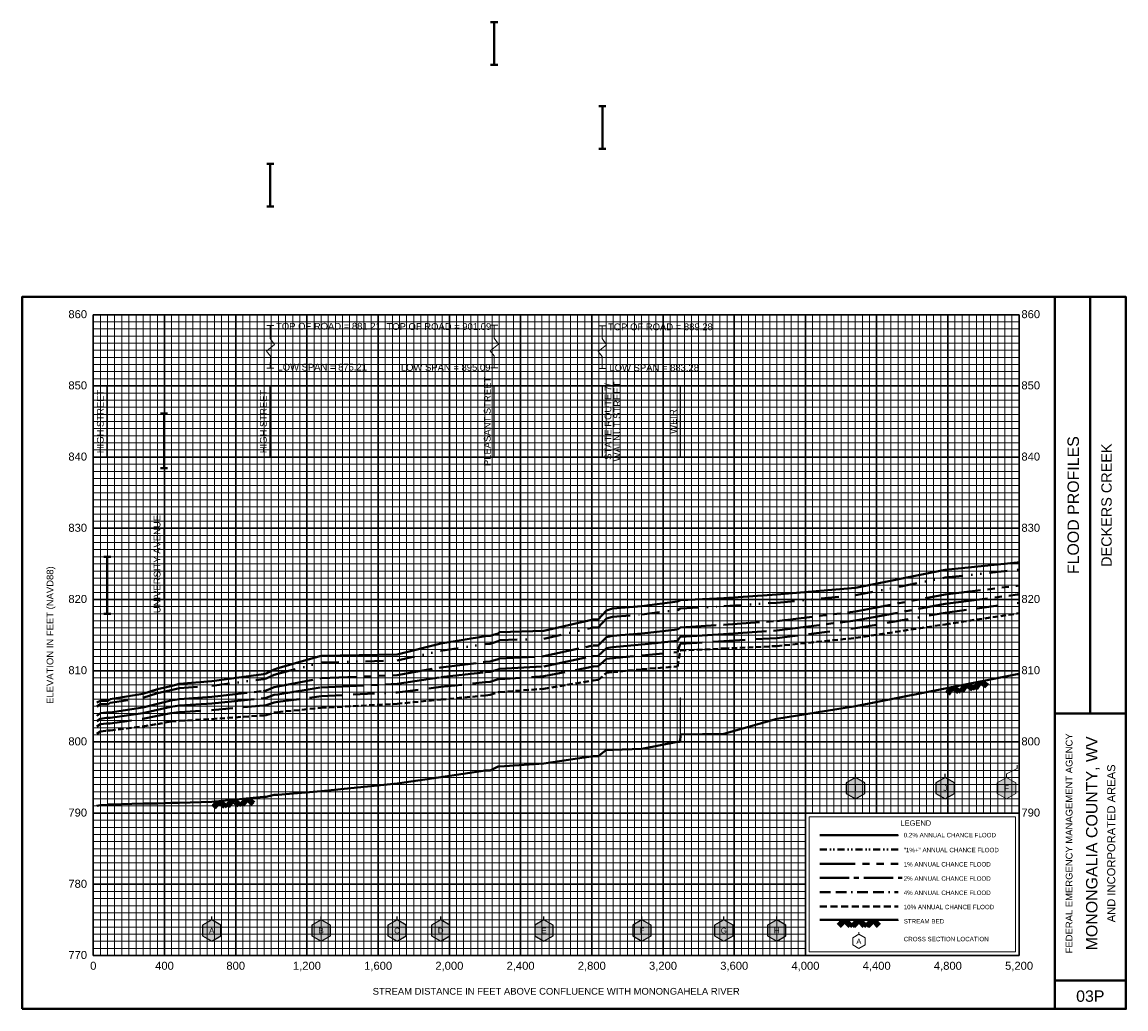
# Model space of a CAD drawing. Extents: x -400 to 37800, y -200 to 12400.
# Tile 1 of 7: x -400 to 5800, y -200 to 5344. Entities that reach past the tile are written whole.
import ezdxf
from ezdxf.enums import TextEntityAlignment as Align

# ---------------------------------------------------------------- set-up
doc = ezdxf.new("R2010")
doc.units = 0
doc.header["$LTSCALE"] = 400
for name, pattern in [('BORDERX2', [3.5, 1, -0.5, 1, -0.5, 0, -0.5]), ('CENTER2', [1.125, 0.75, -0.125, 0.125, -0.125]), ('DIVIDE', [1.25, 0.5, -0.25, 0, -0.25, 0, -0.25]), ('HIDDEN', [0.375, 0.25, -0.125]), ('PHANTOM2', [1.25, 0.625, -0.125, 0.125, -0.125, 0.125, -0.125])]:
    doc.linetypes.add(name, pattern=pattern)
for name, color, linetype, lineweight in [('BORDERLINE', 7, 'Continuous', 40), ('BRIDGE', 7, 'Continuous', 40), ('GRID_MAJOR', 7, 'Continuous', 30), ('GRID_MINOR', 7, 'Continuous', 5), ('GRIDS', 7, 'Continuous', 20), ('INLINEWEIR', 7, 'Continuous', 20), ('LEGEND_BOX', 7, 'Continuous', 20), ('LEGEND_XSEC', 7, 'Continuous', 20), ('ROCK', 5, 'Continuous', 40), ('STREAM', 5, 'Continuous', 40), ('TEXT', 7, 'Continuous', 25), ('WS10', 6, 'HIDDEN', 40), ('WS100', 2, 'PHANTOM2', 40), ('WS1PLUS', 1, 'DIVIDE', 40), ('WS25', 14, 'BORDERX2', 40), ('WS50', 143, 'CENTER2', 40), ('WS500', 4, 'Continuous', 40), ('XSEC', 7, 'Continuous', 25), ('XSEC_LEFT', 7, 'Continuous', 20), ('XSECTEXTLINE', 7, 'Continuous', 25)]:
    doc.layers.add(name, color=color, linetype=linetype, lineweight=lineweight)
doc.styles.get("Standard").update_dxf_attribs({"font": 'Arial', "height": 40})

# ---------------------------------------------------------------- blocks, each defined once
blk = doc.blocks.new('BORDER')
at = {"layer": 'BORDERLINE', "transparency": 33554687}
blk.add_line((14, 3.4), (14, 9.25), dxfattribs=at)
blk.add_lwpolyline([(-1, -0.75), (14.5, -0.75), (14.5, 9.25), (-1, 9.25), (-1, -0.75)], close=True, dxfattribs=at)
for points in [[(13.5, -0.75), (13.5, 9.25)], [(13.5, 3.4), (14.5, 3.4)], [(13.5, -0.35), (14.5, -0.35)]]:
    blk.add_lwpolyline(points, dxfattribs=at)
at = {"layer": 'GRID_MAJOR', "linetype": 'Continuous', "transparency": 33554687}
for p, q in [((11, 2), (11, 9)), ((12, 2), (12, 9))]:
    blk.add_line(p, q, dxfattribs=at)
at = {"layer": 'GRID_MAJOR', "transparency": 33554687}
blk.add_line((0, 1), (10, 1), dxfattribs=at)
for points in [[(0, 0), (0, 9)], [(0, 9), (13, 9)], [(1, 0), (1, 9)], [(2, 0), (2, 9)], [(3, 0), (3, 9)], [(4, 0), (4, 9)], [(5, 0), (5, 9)], [(6, 0), (6, 9)], [(7, 0), (7, 9)], [(8, 0), (8, 9)], [(9, 0), (9, 9)], [(10, 0), (10, 9)], [(13, 0), (13, 9)], [(0, 7), (13, 7)], [(0, 6), (13, 6)], [(0, 5), (13, 5)], [(0, 4), (13, 4)], [(0, 3), (13, 3)], [(0, 2), (13, 2)], [(0, 0), (13, 0)]]:
    blk.add_lwpolyline(points, dxfattribs=at)
at = {"layer": 'GRID_MAJOR', "linetype": 'Continuous', "transparency": 33554687}
blk.add_lwpolyline([(0, 8), (13, 8)], dxfattribs=at)
at = {"layer": 'GRID_MINOR', "color": 8, "linetype": 'Continuous', "transparency": 33554687}
for points in [[(0.1, 0), (0.1, 9)], [(0.2, 0), (0.2, 9)], [(0.3, 0), (0.3, 9)], [(0.4, 0), (0.4, 9)], [(0.5, 0), (0.5, 9)], [(0.6, 0), (0.6, 9)], [(0.7, 0), (0.7, 9)], [(0.8, 0), (0.8, 9)], [(0.9, 0), (0.9, 9)], [(1.1, 0), (1.1, 9)], [(1.2, 0), (1.2, 9)], [(1.3, 0), (1.3, 9)], [(1.4, 0), (1.4, 9)], [(1.5, 0), (1.5, 9)], [(1.6, 0), (1.6, 9)], [(1.7, 0), (1.7, 9)], [(1.8, 0), (1.8, 9)], [(1.9, 0), (1.9, 9)], [(2.1, 0), (2.1, 9)], [(2.2, 0), (2.2, 9)], [(2.3, 0), (2.3, 9)], [(2.4, 0), (2.4, 9)], [(2.5, 0), (2.5, 9)], [(2.6, 0), (2.6, 9)], [(2.7, 0), (2.7, 9)], [(2.8, 0), (2.8, 9)], [(2.9, 0), (2.9, 9)], [(3.1, 0), (3.1, 9)], [(3.2, 0), (3.2, 9)], [(3.3, 0), (3.3, 9)], [(3.4, 0), (3.4, 9)], [(3.5, 0), (3.5, 9)], [(3.6, 0), (3.6, 9)], [(3.7, 0), (3.7, 9)], [(3.8, 0), (3.8, 9)], [(3.9, 0), (3.9, 9)], [(4.1, 0), (4.1, 9)], [(4.2, 0), (4.2, 9)], [(4.3, 0), (4.3, 9)], [(4.4, 0), (4.4, 9)], [(4.5, 0), (4.5, 9)], [(4.6, 0), (4.6, 9)], [(4.7, 0), (4.7, 9)], [(4.8, 0), (4.8, 9)], [(4.9, 0), (4.9, 9)], [(5.1, 0), (5.1, 9)], [(5.2, 0), (5.2, 9)], [(5.3, 0), (5.3, 9)], [(5.4, 0), (5.4, 9)], [(5.5, 0), (5.5, 9)], [(5.6, 0), (5.6, 9)], [(5.7, 0), (5.7, 9)], [(5.8, 0), (5.8, 9)], [(5.9, 0), (5.9, 9)], [(6.1, 0), (6.1, 9)], [(6.2, 0), (6.2, 9)], [(6.3, 0), (6.3, 9)], [(6.4, 0), (6.4, 9)], [(6.5, 0), (6.5, 9)], [(6.6, 0), (6.6, 9)], [(6.7, 0), (6.7, 9)], [(6.8, 0), (6.8, 9)], [(6.9, 0), (6.9, 9)], [(7.1, 0), (7.1, 9)], [(7.2, 0), (7.2, 9)], [(7.3, 0), (7.3, 9)], [(7.4, 0), (7.4, 9)], [(7.5, 0), (7.5, 9)], [(7.6, 0), (7.6, 9)], [(7.7, 0), (7.7, 9)], [(7.8, 0), (7.8, 9)], [(7.9, 0), (7.9, 9)], [(8.1, 0), (8.1, 9)], [(8.2, 0), (8.2, 9)], [(8.3, 0), (8.3, 9)], [(8.4, 0), (8.4, 9)], [(8.5, 0), (8.5, 9)], [(8.6, 0), (8.6, 9)], [(8.7, 0), (8.7, 9)], [(8.8, 0), (8.8, 9)], [(8.9, 0), (8.9, 9)], [(9.1, 0), (9.1, 9)], [(9.2, 0), (9.2, 9)], [(9.3, 0), (9.3, 9)], [(9.4, 0), (9.4, 9)], [(9.5, 0), (9.5, 9)], [(9.6, 0), (9.6, 9)], [(9.7, 0), (9.7, 9)], [(9.8, 0), (9.8, 9)], [(9.9, 0), (9.9, 9)], [(10.1, 2), (10.1, 9)], [(10.2, 2), (10.2, 9)], [(10.3, 2), (10.3, 9)], [(10.4, 2), (10.4, 9)], [(10.5, 2), (10.5, 9)], [(10.6, 2), (10.6, 9)], [(10.7, 2), (10.7, 9)], [(10.8, 2), (10.8, 9)], [(10.9, 2), (10.9, 9)], [(11.1, 2), (11.1, 9)], [(11.2, 2), (11.2, 9)], [(11.3, 2), (11.3, 9)], [(11.4, 2), (11.4, 9)], [(11.5, 2), (11.5, 9)], [(11.6, 2), (11.6, 9)], [(11.7, 2), (11.7, 9)], [(11.8, 2), (11.8, 9)], [(11.9, 2), (11.9, 9)], [(12.1, 2), (12.1, 9)], [(12.2, 2), (12.2, 9)], [(12.3, 2), (12.3, 9)], [(12.4, 2), (12.4, 9)], [(12.5, 2), (12.5, 9)], [(12.6, 2), (12.6, 9)], [(12.7, 2), (12.7, 9)], [(12.8, 2), (12.8, 9)], [(12.9, 2), (12.9, 9)], [(0, 8.9), (13, 8.9)], [(0, 8.8), (13, 8.8)], [(0, 8.7), (13, 8.7)], [(0, 8.6), (13, 8.6)], [(0, 8.5), (13, 8.5)], [(0, 8.4), (13, 8.4)], [(0, 8.3), (13, 8.3)], [(0, 8.2), (13, 8.2)], [(0, 8.1), (13, 8.1)], [(0, 7.9), (13, 7.9)], [(0, 7.8), (13, 7.8)], [(0, 7.7), (13, 7.7)], [(0, 7.6), (13, 7.6)], [(0, 7.5), (13, 7.5)], [(0, 7.4), (13, 7.4)], [(0, 7.3), (13, 7.3)], [(0, 7.2), (13, 7.2)], [(0, 7.1), (13, 7.1)], [(0, 6.9), (13, 6.9)], [(0, 6.8), (13, 6.8)], [(0, 6.7), (13, 6.7)], [(0, 6.6), (13, 6.6)], [(0, 6.5), (13, 6.5)], [(0, 6.4), (13, 6.4)], [(0, 6.3), (13, 6.3)], [(0, 6.2), (13, 6.2)], [(0, 6.1), (13, 6.1)], [(0, 5.9), (13, 5.9)], [(0, 5.8), (13, 5.8)], [(0, 5.7), (13, 5.7)], [(0, 5.6), (13, 5.6)], [(0, 5.5), (13, 5.5)], [(0, 5.4), (13, 5.4)], [(0, 5.3), (13, 5.3)], [(0, 5.2), (13, 5.2)], [(0, 5.1), (13, 5.1)], [(0, 4.9), (13, 4.9)], [(0, 4.8), (13, 4.8)], [(0, 4.7), (13, 4.7)], [(0, 4.6), (13, 4.6)], [(0, 4.5), (13, 4.5)], [(0, 4.4), (13, 4.4)], [(0, 4.3), (13, 4.3)], [(0, 4.2), (13, 4.2)], [(0, 4.1), (13, 4.1)], [(0, 3.9), (13, 3.9)], [(0, 3.8), (13, 3.8)], [(0, 3.7), (13, 3.7)], [(0, 3.6), (13, 3.6)], [(0, 3.5), (13, 3.5)], [(0, 3.4), (13, 3.4)], [(0, 3.3), (13, 3.3)], [(0, 3.2), (13, 3.2)], [(0, 3.1), (13, 3.1)], [(0, 2.9), (13, 2.9)], [(0, 2.8), (13, 2.8)], [(0, 2.7), (13, 2.7)], [(0, 2.6), (13, 2.6)], [(0, 2.5), (13, 2.5)], [(0, 2.4), (13, 2.4)], [(0, 2.3), (13, 2.3)], [(0, 2.2), (13, 2.2)], [(0, 2.1), (13, 2.1)], [(0, 1.9), (10, 1.9)], [(0, 1.8), (10, 1.8)], [(0, 1.7), (10, 1.7)], [(0, 1.6), (10, 1.6)], [(0, 1.5), (10, 1.5)], [(0, 1.4), (10, 1.4)], [(0, 1.3), (10, 1.3)], [(0, 1.2), (10, 1.2)], [(0, 1.1), (10, 1.1)], [(0, 0.9), (10, 0.9)], [(0, 0.8), (10, 0.8)], [(0, 0.7), (10, 0.7)], [(0, 0.6), (10, 0.6)], [(0, 0.5), (10, 0.5)], [(0, 0.4), (10, 0.4)], [(0, 0.3), (10, 0.3)], [(0, 0.2), (10, 0.2)], [(0, 0.1), (10, 0.1)]]:
    blk.add_lwpolyline(points, dxfattribs=at)
blk = doc.blocks.new('ROCK', base_point=(0.312992, 0.001282))
at = {"layer": 'ROCK', "color": 5, "transparency": 33554687}
for p, q in [((0.375301, 0.001282), (0.312992, -0.061027)), ((0.412987, 0.001282), (0.331835, -0.07987)), ((0.450728, 0.001282), (0.350678, -0.098768)), ((0.450728, 0.001282), (0.550778, -0.098768)), ((0.575401, 0.001282), (0.513092, -0.061027)), ((0.613087, 0.001282), (0.531935, -0.07987)), ((0.650828, 0.001282), (0.550778, -0.098768)), ((0.650828, 0.001282), (0.750878, -0.098768)), ((0.775501, 0.001282), (0.713192, -0.061027)), ((0.813187, 0.001282), (0.732035, -0.07987)), ((0.850928, 0.001282), (0.750878, -0.098768)), ((0.850928, 0.001282), (0.913234, -0.06103)), ((0.413042, -0.036404), (0.475407, -0.098768)), ((0.431885, -0.017561), (0.513092, -0.098768)), ((0.613142, -0.036404), (0.675507, -0.098768)), ((0.631985, -0.017561), (0.713192, -0.098768)), ((0.813242, -0.036404), (0.875607, -0.098768)), ((0.832085, -0.017561), (0.895905, -0.08317))]:
    blk.add_line(p, q, dxfattribs=at)
blk = doc.blocks.new('BAR')
at = {"layer": 'BRIDGE', "color": 1, "transparency": 33554687}
blk.add_line((-0.05, 0), (0.05, 0), dxfattribs=at)

msp = doc.modelspace()

# ---------------------------------------------------------------- hatches: boundary and pattern name
at = {"layer": 'INLINEWEIR', "true_color": 0xffffff}
msp.add_hatch(color=7, dxfattribs=at).paths.add_polyline_path([(3296.6, 1300.8), (3296.6, 1548), (3298.6, 1548), (3298.6, 1340.8)], flags=0)
at = {"layer": 'XSEC', "linetype": 'Continuous'}
for points in [[(4281.1, 1100), (4229.1, 1070), (4229.1, 1010), (4281.1, 980), (4333.1, 1010), (4333.1, 1070)], [(4785.3, 1100), (4733.3, 1070), (4733.3, 1010), (4785.3, 980), (4837.2, 1010), (4837.2, 1070)], [(665, 300), (613, 270), (613, 210), (665, 180), (716.9, 210), (716.9, 270)], [(1279.5, 300), (1227.6, 270), (1227.6, 210), (1279.5, 180), (1331.5, 210), (1331.5, 270)], [(1706, 300), (1654.1, 270), (1654.1, 210), (1706, 180), (1758, 210), (1758, 270)], [(1951.3, 300), (1899.3, 270), (1899.3, 210), (1951.3, 180), (2003.2, 210), (2003.2, 270)], [(2531.3, 300), (2479.4, 270), (2479.4, 210), (2531.3, 180), (2583.3, 210), (2583.3, 270)], [(3081.8, 300), (3029.8, 270), (3029.8, 210), (3081.8, 180), (3133.7, 210), (3133.7, 270)], [(3541.7, 300), (3489.7, 270), (3489.7, 210), (3541.7, 180), (3593.6, 210), (3593.6, 270)], [(3838.6, 300), (3786.6, 270), (3786.6, 210), (3838.6, 180), (3890.5, 210), (3890.5, 270)]]:
    msp.add_hatch(color=255, dxfattribs=at).paths.add_polyline_path(points, flags=0)
at = {"layer": 'XSEC_LEFT', "linetype": 'Continuous'}
msp.add_hatch(color=255, dxfattribs=at).paths.add_polyline_path([(5129.6, 1100), (5077.7, 1070), (5077.7, 1010), (5129.6, 980), (5181.6, 1010), (5181.6, 1070)], flags=0)

# ---------------------------------------------------------------- linework, layer by layer
at = {"layer": 'BRIDGE', "color": 1, "transparency": 33554687}
for p, q in [((2251.8, 5103.8), (2251.8, 5343.8)), ((2859.6, 4631.2), (2859.6, 4871.2)), ((994.4, 4308.2), (994.4, 4548.2)), ((397.5, 2837.6), (397.5, 3144)), ((78.5, 2018.8), (78.5, 2340))]:
    msp.add_line(p, q, dxfattribs=at)
at = {"layer": 'INLINEWEIR', "color": 3, "transparency": 33554687}
for points in [[(974.4, 3399.4), (1014.4, 3399.4), (994.4, 3399.4), (994.5, 3467.4), (972.2, 3494.6), (1018.4, 3533.1), (993.7, 3567.1), (994.4, 3639.4), (974.4, 3639.4), (1014.4, 3639.4), (1014.5, 3639.4)], [(2232.1, 3400.7), (2272.1, 3400.7), (2252.1, 3400.7), (2252.2, 3468.8), (2229.9, 3496), (2276.1, 3534.5), (2251.4, 3568.5), (2252.1, 3640.7), (2232.1, 3640.7), (2272.1, 3640.7), (2272.2, 3640.8)], [(2838.9, 3397.8), (2878.9, 3397.8), (2858.9, 3397.8), (2859, 3465.9), (2836.7, 3493), (2882.9, 3531.5), (2858.2, 3565.5), (2858.9, 3637.8), (2838.9, 3637.8), (2878.9, 3637.8), (2879, 3637.8)]]:
    msp.add_lwpolyline(points, dxfattribs=at)
at = {"layer": 'INLINEWEIR', "transparency": 33554687}
msp.add_lwpolyline([(3296.6, 1300.8), (3296.6, 1548), (3298.6, 1548), (3298.6, 1340.8)], close=True, dxfattribs=at)
at = {"layer": 'LEGEND_BOX', "color": 0, "ltscale": 0.8, "transparency": 33554687}
msp.add_lwpolyline([(4020, 880), (4020, 120), (5180, 120), (5180, 880), (4020, 880), (4020, 880)], dxfattribs=at)
at = {"layer": 'LEGEND_XSEC', "color": 0, "transparency": 33554687}
msp.add_lwpolyline([(4300, 220), (4265.4, 200), (4265.4, 160), (4300, 140), (4334.6, 160), (4334.6, 200), (4300, 220), (4300, 232), (4300, 232)], dxfattribs=at)
at = {"layer": 'STREAM', "color": 5, "transparency": 33554687}
msp.add_lwpolyline([(20.3, 941.2), (40.4, 945.2), (73.5, 945.2), (83.5, 949.2), (95.5, 949.2), (278.9, 953.2), (360, 953.2), (435, 957.2), (485, 957.2), (665, 964), (956.6, 990.8), (971.9, 990.8), (1016.9, 1002.4), (1036.5, 1002.4), (1279.5, 1022.8), (1706, 1065.6), (1951.3, 1101.6), (2203.6, 1139.6), (2229.3, 1139.6), (2274.3, 1162.4), (2281.8, 1162.4), (2531.3, 1179.6), (2808, 1220.8), (2836.6, 1220.8), (2882.6, 1256.4), (2915.6, 1256.4), (3081.8, 1260.8), (3281, 1300.8), (3296.6, 1300.8), (3298.6, 1340.8), (3299.6, 1340.8), (3541.7, 1344.8), (3838.6, 1429.2), (4281.1, 1500.4), (4785.3, 1600.8), (5189.6, 1680.8), (5200, 1681), (5200, 1681)], dxfattribs=at)
at = {"layer": 'STREAM', "color": 5, "ltscale": 0.4, "transparency": 33554687}
msp.add_lwpolyline([(4080, 300), (4520, 300), (4520, 300)], dxfattribs=at)
at = {"layer": 'WS10', "color": 6, "ltscale": 0.3, "transparency": 33554687}
msp.add_lwpolyline([(20.3, 1346.1), (40.4, 1358.8), (73.5, 1363.4), (83.5, 1363.4), (95.5, 1363.8), (278.9, 1387.4), (360, 1400.6), (435, 1414.7), (485, 1418.7), (665, 1428.6), (956.6, 1449.1), (971.9, 1450.6), (1016.9, 1465.8), (1036.5, 1467.5), (1279.5, 1491.2), (1706, 1513.8), (1951.3, 1537.9), (2203.6, 1560.5), (2229.3, 1563.7), (2274.3, 1579.2), (2281.8, 1580), (2531.3, 1598.5), (2808, 1645.5), (2836.6, 1649.2), (2882.6, 1687.4), (2915.6, 1691.4), (3081.8, 1707.8), (3281, 1724.1), (3296.6, 1814.1), (3298.6, 1814.1), (3299.6, 1814.1), (3541.7, 1824.6), (3838.6, 1838.2), (4281.1, 1884), (4785.3, 1960.4), (5189.6, 2021.3), (5200, 2023.2), (5200, 2023.2)], dxfattribs=at)
at = {"layer": 'WS10', "color": 6, "ltscale": 0.4, "transparency": 33554687}
msp.add_lwpolyline([(4080, 376), (4520, 376), (4520, 376)], dxfattribs=at)
at = {"layer": 'WS100', "color": 2, "ltscale": 0.8, "transparency": 33554687}
for points in [[(20.3, 1446.7), (40.4, 1460.9), (73.5, 1465.4), (83.5, 1465.4), (95.5, 1465.4), (278.9, 1493.2), (360, 1514.8), (435, 1532.6), (485, 1540.5), (665, 1553.8), (956.6, 1585.6), (971.9, 1588.1), (1016.9, 1606.6), (1036.5, 1610.4), (1279.5, 1657.5), (1706, 1675), (1951.3, 1718.1), (2203.6, 1749.7), (2229.3, 1752), (2274.3, 1765.6), (2281.8, 1768.7), (2531.3, 1780.8), (2808, 1842), (2836.6, 1842.3), (2882.6, 1888.9), (2915.6, 1895.7), (3081.8, 1909.8), (3281, 1931.9), (3296.6, 1943.6), (3298.6, 1943.6), (3299.6, 1943.6), (3541.7, 1958.6), (3838.6, 1979.2), (4281.1, 2031.9), (4785.3, 2127.8), (5189.6, 2177.5), (5200, 2178.2), (5200, 2178.2)], [(4080, 616), (4520, 616), (4520, 616)]]:
    msp.add_lwpolyline(points, dxfattribs=at)
at = {"layer": 'WS1PLUS', "color": 1, "ltscale": 0.5, "transparency": 33554687}
msp.add_lwpolyline([(20.3, 1498.7), (40.4, 1512.9), (73.5, 1512.9), (83.5, 1512.9), (95.5, 1519.3), (278.9, 1548), (360, 1573.1), (435, 1590.4), (485, 1601.4), (665, 1615.5), (956.6, 1652.7), (971.9, 1655.9), (1016.9, 1676.3), (1036.5, 1682.8), (1279.5, 1745.6), (1706, 1756.8), (1951.3, 1812.4), (2203.6, 1850), (2229.3, 1851.2), (2274.3, 1865.7), (2281.8, 1871), (2531.3, 1879.6), (2808, 1943.1), (2836.6, 1943.1), (2882.6, 1993.4), (2915.6, 2002.2), (3081.8, 2016.1), (3281, 2040.2), (3296.6, 2048.9), (3298.6, 2048.9), (3299.6, 2048.9), (3541.7, 2061.8), (3838.6, 2081.7), (4281.1, 2123.9), (4785.3, 2222.9), (5189.6, 2266.9), (5200, 2266.9), (5200, 2266.9)], dxfattribs=at)
at = {"layer": 'WS1PLUS', "color": 1, "ltscale": 0.2, "transparency": 33554687}
msp.add_lwpolyline([(4080, 696), (4520, 696), (4520, 696)], dxfattribs=at)
at = {"layer": 'WS25', "color": 14, "ltscale": 0.3, "transparency": 33554687}
msp.add_lwpolyline([(20.3, 1385.8), (40.4, 1399.2), (73.5, 1403.8), (83.5, 1403.8), (95.5, 1403.9), (278.9, 1429.8), (360, 1446.3), (435, 1462.3), (485, 1467.7), (665, 1479.2), (956.6, 1504.3), (971.9, 1506.1), (1016.9, 1522.2), (1036.5, 1524.4), (1279.5, 1556.3), (1706, 1578.2), (1951.3, 1609), (2203.6, 1634.7), (2229.3, 1637.7), (2274.3, 1651.6), (2281.8, 1652.8), (2531.3, 1669), (2808, 1723.1), (2836.6, 1725.5), (2882.6, 1766.3), (2915.6, 1771), (3081.8, 1786.2), (3281, 1804.5), (3296.6, 1850.9), (3298.6, 1850.9), (3299.6, 1850.9), (3541.7, 1865.3), (3838.6, 1883.5), (4281.1, 1938.1), (4785.3, 2024.9), (5189.6, 2080.3), (5200, 2081.7), (5200, 2081.7)], dxfattribs=at)
at = {"layer": 'WS25', "color": 14, "ltscale": 0.15, "transparency": 33554687}
msp.add_lwpolyline([(4080, 456), (4520, 456), (4520, 456)], dxfattribs=at)
at = {"layer": 'WS50', "color": 143, "ltscale": 0.8, "transparency": 33554687}
msp.add_lwpolyline([(20.3, 1416.1), (40.4, 1429.9), (73.5, 1434.4), (83.5, 1434.4), (95.5, 1434.4), (278.9, 1461.5), (360, 1480.5), (435, 1497.6), (485, 1504.2), (665, 1516.7), (956.6, 1545.2), (971.9, 1547.3), (1016.9, 1564.4), (1036.5, 1567.2), (1279.5, 1606.3), (1706, 1626.5), (1951.3, 1663), (2203.6, 1691.5), (2229.3, 1694.2), (2274.3, 1707.7), (2281.8, 1709.7), (2531.3, 1723.9), (2808, 1782.2), (2836.6, 1783.6), (2882.6, 1827.1), (2915.6, 1832.8), (3081.8, 1847.3), (3281, 1867.5), (3296.6, 1890), (3298.6, 1890), (3299.6, 1890), (3541.7, 1905.7), (3838.6, 1926), (4281.1, 1982.5), (4785.3, 2075.2), (5189.6, 2127.4), (5200, 2128.5), (5200, 2128.5)], dxfattribs=at)
at = {"layer": 'WS50', "color": 143, "ltscale": 0.55, "transparency": 33554687}
msp.add_lwpolyline([(4080, 536), (4544, 536), (4544, 536)], dxfattribs=at)
at = {"layer": 'WS500', "color": 4, "ltscale": 0.8, "transparency": 33554687}
for points in [[(20.3, 1520.5), (40.4, 1531.1), (73.5, 1531.1), (83.5, 1531.1), (95.5, 1539.9), (278.9, 1569.3), (360, 1597), (435, 1613.9), (485, 1627), (665, 1641.3), (956.6, 1681.2), (971.9, 1684.7), (1016.9, 1706.5), (1036.5, 1714.3), (1279.5, 1783.6), (1706, 1791.8), (1951.3, 1853.7), (2203.6, 1894.7), (2229.3, 1895), (2274.3, 1909.9), (2281.8, 1916.3), (2531.3, 1923.5), (2808, 1987.4), (2836.6, 1987.4), (2882.6, 2039), (2915.6, 2048.6), (3081.8, 2063.2), (3281, 2088), (3296.6, 2096.2), (3298.6, 2096.2), (3299.6, 2096.2), (3541.7, 2107.9), (3838.6, 2127.5), (4281.1, 2165.7), (4785.3, 2266.8), (5189.6, 2308.1), (5200, 2308.1), (5200, 2308.1)], [(4080, 776), (4520, 776), (4520, 776)]]:
    msp.add_lwpolyline(points, dxfattribs=at)
at = {"layer": 'XSEC', "color": 0, "transparency": 33554687}
for points in [[(4281.1, 1100), (4229.1, 1070), (4229.1, 1010), (4281.1, 980), (4333.1, 1010), (4333.1, 1070), (4281.1, 1100), (4281.1, 1120), (4281.1, 1120)], [(4785.3, 1100), (4733.3, 1070), (4733.3, 1010), (4785.3, 980), (4837.2, 1010), (4837.2, 1070), (4785.3, 1100), (4785.3, 1120), (4785.3, 1120)], [(4281.1, 1100), (4229.1, 1070), (4229.1, 1010), (4281.1, 980), (4333.1, 1010), (4333.1, 1070), (4281.1, 1100)], [(4785.3, 1100), (4733.3, 1070), (4733.3, 1010), (4785.3, 980), (4837.2, 1010), (4837.2, 1070), (4785.3, 1100)], [(665, 300), (613, 270), (613, 210), (665, 180), (716.9, 210), (716.9, 270), (665, 300), (665, 320), (665, 320)], [(1279.5, 300), (1227.6, 270), (1227.6, 210), (1279.5, 180), (1331.5, 210), (1331.5, 270), (1279.5, 300), (1279.5, 320), (1279.5, 320)], [(1706, 300), (1654.1, 270), (1654.1, 210), (1706, 180), (1758, 210), (1758, 270), (1706, 300), (1706, 320), (1706, 320)], [(1951.3, 300), (1899.3, 270), (1899.3, 210), (1951.3, 180), (2003.2, 210), (2003.2, 270), (1951.3, 300), (1951.3, 320), (1951.3, 320)], [(2531.3, 300), (2479.4, 270), (2479.4, 210), (2531.3, 180), (2583.3, 210), (2583.3, 270), (2531.3, 300), (2531.3, 320), (2531.3, 320)], [(3081.8, 300), (3029.8, 270), (3029.8, 210), (3081.8, 180), (3133.7, 210), (3133.7, 270), (3081.8, 300), (3081.8, 320), (3081.8, 320)], [(3541.7, 300), (3489.7, 270), (3489.7, 210), (3541.7, 180), (3593.6, 210), (3593.6, 270), (3541.7, 300), (3541.7, 320), (3541.7, 320)], [(3838.6, 300), (3786.6, 270), (3786.6, 210), (3838.6, 180), (3890.5, 210), (3890.5, 270), (3838.6, 300), (3838.6, 320), (3838.6, 320)], [(665, 300), (613, 270), (613, 210), (665, 180), (716.9, 210), (716.9, 270), (665, 300)], [(1279.5, 300), (1227.6, 270), (1227.6, 210), (1279.5, 180), (1331.5, 210), (1331.5, 270), (1279.5, 300)], [(1706, 300), (1654.1, 270), (1654.1, 210), (1706, 180), (1758, 210), (1758, 270), (1706, 300)], [(1951.3, 300), (1899.3, 270), (1899.3, 210), (1951.3, 180), (2003.2, 210), (2003.2, 270), (1951.3, 300)], [(2531.3, 300), (2479.4, 270), (2479.4, 210), (2531.3, 180), (2583.3, 210), (2583.3, 270), (2531.3, 300)], [(3081.8, 300), (3029.8, 270), (3029.8, 210), (3081.8, 180), (3133.7, 210), (3133.7, 270), (3081.8, 300)], [(3541.7, 300), (3489.7, 270), (3489.7, 210), (3541.7, 180), (3593.6, 210), (3593.6, 270), (3541.7, 300)], [(3838.6, 300), (3786.6, 270), (3786.6, 210), (3838.6, 180), (3890.5, 210), (3890.5, 270), (3838.6, 300)]]:
    msp.add_lwpolyline(points, dxfattribs=at)
at = {"layer": 'XSEC_LEFT', "color": 0, "transparency": 33554687}
for points in [[(5129.6, 1100), (5077.7, 1070), (5077.7, 1010), (5129.6, 980), (5181.6, 1010), (5181.6, 1070), (5129.6, 1100), (5129.6, 1120), (5189.6, 1150), (5189.6, 1170), (5189.6, 1170)], [(5129.6, 1100), (5077.7, 1070), (5077.7, 1010), (5129.6, 980), (5181.6, 1010), (5181.6, 1070), (5129.6, 1100)]]:
    msp.add_lwpolyline(points, dxfattribs=at)
at = {"layer": 'XSECTEXTLINE', "color": 0, "transparency": 33554687}
for points in [[(78.5, 2900), (78.5, 3300), (78.5, 3300)], [(994.4, 2900), (994.4, 3300), (994.4, 3300)], [(2251.8, 2900), (2251.8, 3300), (2251.8, 3300)], [(2859.6, 2900), (2859.6, 3300), (2859.6, 3300)], [(3297.6, 2900), (3297.6, 3300), (3297.6, 3300)], [(397.5, 2099.2), (397.5, 2499.2), (397.5, 2499.2)]]:
    msp.add_lwpolyline(points, dxfattribs=at)

# ---------------------------------------------------------------- block references
at = {"layer": 'BRIDGE', "transparency": 33554687, "xscale": 400, "yscale": 400, "zscale": 400}
for p in [(2251.8, 5343.8), (2251.8, 5103.8), (2859.6, 4871.2), (2859.6, 4631.2), (994.4, 4548.2), (994.4, 4308.2), (397.5, 3144), (397.5, 2837.6), (78.5, 2340), (78.5, 2018.8)]:
    msp.add_blockref('BAR', p, dxfattribs=at)
at = {"layer": 'GRIDS', "transparency": 33554687, "xscale": 400, "yscale": 400, "zscale": 400}
msp.add_blockref('BORDER', (0, 100), dxfattribs=at)
at = {"layer": 'ROCK', "color": 5, "transparency": 33554687, "xscale": 400, "yscale": 400, "zscale": 400}
for p, rotation in [((4785.3, 1600.8), 11.19113), ((665, 964), 5.25101)]:
    msp.add_blockref('ROCK', p, dxfattribs=dict(at, rotation=rotation))
msp.add_blockref('ROCK', (4180, 300), dxfattribs=at)

# ---------------------------------------------------------------- texts
at = {"layer": 'TEXT', "color": 0, "transparency": 33554687}
for s, p in [('860', (-35, 3680.5)), ('850', (-35, 3280.5)), ('840', (-35, 2880.5)), ('830', (-35, 2480.5)), ('820', (-35, 2080.5)), ('810', (-35, 1680.5)), ('800', (-35, 1280.5)), ('790', (-35, 880.5)), ('780', (-35, 480.5)), ('770', (-35, 80.5))]:
    msp.add_text(s, height=45, dxfattribs=at).set_placement(p, align=Align.RIGHT)
for s, p in [('860', (5213, 3680.5)), ('850', (5213, 3280.5)), ('840', (5213, 2880.5)), ('830', (5213, 2480.5)), ('820', (5213, 2080.5)), ('810', (5213, 1680.5)), ('800', (5213, 1280.5)), ('790', (5213, 880.5))]:
    msp.add_text(s, height=45, dxfattribs=at).set_placement(p)
at = {"layer": 'TEXT', "transparency": 33554687}
for s, height, p in [('TOP OF ROAD = 881.21', 38, (1320.8, 3616.2)), ('TOP OF ROAD = 901.09', 38, (1940.9, 3614.5)), ('TOP OF ROAD = 889.28', 38, (3185.4, 3612.7)), ('LOW SPAN = 875.21', 38, (1286, 3386.3)), ('LOW SPAN = 895.09', 38, (1979.2, 3384.6)), ('LOW SPAN = 883.28', 38, (3150.6, 3382.8)), ('0', 45, (0, 20)), ('400', 45, (400, 20)), ('800', 45, (800, 20)), ('1,200', 45, (1200, 20)), ('1,600', 45, (1600, 20)), ('2,000', 45, (2000, 20)), ('2,400', 45, (2400, 20)), ('2,800', 45, (2800, 20)), ('3,200', 45, (3200, 20)), ('3,600', 45, (3600, 20)), ('4,000', 45, (4000, 20)), ('4,400', 45, (4400, 20)), ('4,800', 45, (4800, 20)), ('5,200', 45, (5200, 20)), ('STREAM DISTANCE IN FEET ABOVE CONFLUENCE WITH MONONGAHELA RIVER', 38, (2600, -120)), ('03P', 64, (5600, -160))]:
    msp.add_text(s, height=height, dxfattribs=at).set_placement(p, align=Align.CENTER)
for s, height, p in [('PLEASANT STREET', 38, (2231.8, 3100)), ('STATE ROUTE 7/', 38, (2909.7, 3100)), ('WALNUT STREET', 38, (2960.6, 3100)), ('HIGH STREET', 38, (58.5, 3100)), ('HIGH STREET', 38, (974.4, 3100)), ('WEIR', 38, (3277.6, 3100)), ('FLOOD PROFILES', 64, (5536, 2630)), ('DECKERS CREEK', 58, (5720, 2630)), ('UNIVERSITY AVENUE', 38, (377.5, 2299.2)), ('ELEVATION IN FEET (NAVD88)', 38, (-224, 1900)), ('FEDERAL EMERGENCY MANAGEMENT AGENCY', 38, (5500, 730)), ('MONONGALIA COUNTY, WV', 64, (5640, 730)), ('AND INCORPORATED AREAS', 45, (5740, 730))]:
    msp.add_text(s, height=height, rotation=90, dxfattribs=at).set_placement(p, align=Align.CENTER)
at = {"layer": 'TEXT', "color": 1, "transparency": 33554687}
for s, p in [('I', (4281.1, 1040)), ('J', (4785.3, 1040)), ('F', (5129.6, 1040)), ('A', (665, 240)), ('B', (1279.5, 240)), ('C', (1706, 240)), ('D', (1951.3, 240)), ('E', (2531.3, 240)), ('F', (3081.8, 240)), ('G', (3541.7, 240)), ('H', (3838.6, 240))]:
    msp.add_text(s, height=32, dxfattribs=at).set_placement(p, align=Align.MIDDLE)
at = {"layer": 'TEXT', "transparency": 33554687}
msp.add_text('LEGEND', height=30, dxfattribs=at).set_placement((4620, 820), align=Align.BOTTOM_CENTER)
for s, p in [('0.2% ANNUAL CHANCE FLOOD', (4552, 764)), ('"1%+" ANNUAL CHANCE FLOOD', (4552, 680)), ('1% ANNUAL CHANCE FLOOD', (4552, 600)), ('2% ANNUAL CHANCE FLOOD', (4552, 520)), ('4% ANNUAL CHANCE FLOOD', (4552, 440)), ('10% ANNUAL CHANCE FLOOD', (4552, 360)), ('STREAM BED', (4552, 280)), ('CROSS SECTION LOCATION', (4552, 180))]:
    msp.add_text(s, height=25, dxfattribs=at).set_placement(p)
msp.add_text('A', height=30, dxfattribs=at).set_placement((4300, 180), align=Align.MIDDLE)

doc.saveas('drawing.dxf')
